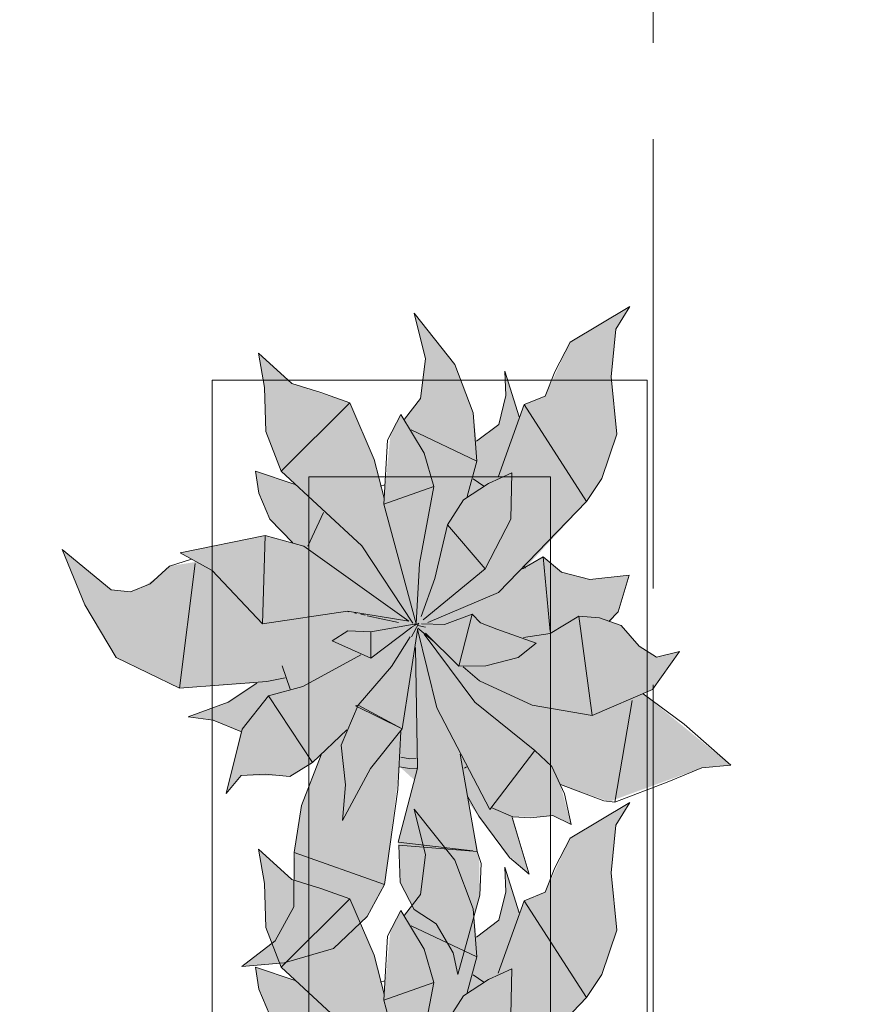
# Model space of a CAD drawing. Header units: millimetres. Extents: x -14761 to 157739, y -22400 to 107990.
# Tile 175 of 190: x 120194 to 121076, y 31477 to 32495. Entities that reach past the tile are written whole.
import ezdxf

# ---------------------------------------------------------------- set-up
doc = ezdxf.new("R2010")
doc.units = ezdxf.units.MM
doc.header["$MEASUREMENT"] = 0
doc.linetypes.add('Штриховая', pattern=[564.444447, 282.222223, -282.222223])
doc.layers.add('Интерьер - Мебель', color=7, linetype='Continuous')
doc.layers.add('Элемент Модели - Зона', color=7, linetype='Continuous')

msp = doc.modelspace()

# ---------------------------------------------------------------- hatches: boundary and pattern name
at = {"layer": 'Интерьер - Мебель', "linetype": 'Continuous', "lineweight": 0, "true_color": 0xffffff}
for points in [[(120238.1, 31947), (120261.6, 31889.7), (120294.1, 31835.4), (120359.5, 31803.6), (120439.5, 31808.9), (120411.7, 31790.2), (120368.7, 31774.1), (120394.5, 31770.5), (120423.1, 31758.8), (120408, 31694.7), (120423.5, 31713.3), (120466.4, 31713), (120473.9, 31712.4), (120497.3, 31726.7), (120506.3, 31734.8), (120485.8, 31680.9), (120479.3, 31640.1), (120477.9, 31584), (120458.8, 31542.3), (120424.1, 31515.8), (120467.9, 31519.6), (120519.1, 31534.3), (120553.8, 31567.6), (120571.8, 31600.6), (120587.5, 31722.4), (120602.8, 31708.5), (120586.1, 31644.4), (120588.1, 31602.5), (120602.5, 31574.7), (120625.2, 31559.8), (120642.8, 31529.7), (120647.6, 31507.4), (120670.4, 31589.6), (120669.7, 31628.6), (120658.9, 31685.1), (120697.5, 31633.3), (120721.5, 31611.2), (120704.6, 31670.5), (120734.5, 31670.7), (120746.1, 31671.9), (120764.9, 31662.5), (120753.8, 31704), (120804.4, 31686.3), (120900.1, 31721.2), (120930.1, 31724), (120839.6, 31797.9), (120849.3, 31802.1), (120877, 31841.6), (120853.2, 31835.7), (120835.4, 31847.1), (120816.9, 31868.4), (120805.6, 31872.4), (120813.8, 31882.7), (120825.2, 31920.5), (120784.4, 31915.9), (120754.9, 31923.5), (120736.1, 31939.6), (120717.4, 31927.8), (120781, 31996.6), (120796.8, 32020.4), (120812.1, 32066.2), (120806.3, 32125.7), (120811.1, 32175), (120825.6, 32198.4), (120763.8, 32161.5), (120738.1, 32105.6), (120716.3, 32096.9), (120711.3, 32084.2), (120696.3, 32131.4), (120697.5, 32106.2), (120690, 32076.5), (120667.1, 32059.1), (120663.7, 32088.5), (120644.6, 32138.6), (120602.5, 32191.6), (120614.1, 32144.2), (120608.9, 32103.3), (120592.6, 32082), (120588.8, 32086.7), (120578, 32065.9), (120571.4, 32000.1), (120561.1, 32040.3), (120536, 32098.7), (120476, 32118.7), (120441.3, 32150.2), (120447.5, 32114.7), (120449, 32069.1), (120464.7, 32028.1), (120479.2, 32014.4), (120438.2, 32028.2), (120441.7, 32005.4), (120453.1, 31978.4), (120476.9, 31954.1), (120448.3, 31961.5), (120360.2, 31943.5), (120376.8, 31934.3), (120349.2, 31929.8), (120339.3, 31920.6), (120323, 31908.9), (120308.9, 31903.2), (120288.9, 31905.3)], [(120238.1, 31433.9), (120261.6, 31376.7), (120294.1, 31322.4), (120359.5, 31290.5), (120439.5, 31295.9), (120411.7, 31277.1), (120368.7, 31261.1), (120394.5, 31257.4), (120423.1, 31245.8), (120408, 31181.6), (120423.5, 31200.3), (120466.4, 31200), (120473.9, 31199.4), (120497.3, 31213.7), (120506.3, 31221.7), (120485.8, 31167.8), (120479.3, 31127.1), (120477.9, 31071), (120458.8, 31029.2), (120424.1, 31002.8), (120467.9, 31006.6), (120519.1, 31021.3), (120553.8, 31054.6), (120571.8, 31087.6), (120587.5, 31209.4), (120602.8, 31195.5), (120586.1, 31131.4), (120588.1, 31089.4), (120602.5, 31061.6), (120625.2, 31046.8), (120642.8, 31016.6), (120647.6, 30994.3), (120670.4, 31076.6), (120669.7, 31115.6), (120658.9, 31172), (120697.5, 31120.3), (120721.5, 31098.1), (120704.6, 31157.4), (120734.5, 31157.7), (120746.1, 31158.8), (120764.9, 31149.5), (120753.8, 31190.9), (120804.4, 31173.2), (120900.1, 31208.2), (120930.1, 31211), (120839.6, 31284.9), (120849.3, 31289), (120877, 31328.6), (120853.2, 31322.7), (120835.4, 31334), (120816.9, 31355.3), (120805.6, 31359.4), (120813.8, 31369.7), (120825.2, 31407.4), (120784.4, 31402.9), (120754.9, 31410.4), (120736.1, 31426.6), (120717.4, 31414.8), (120781, 31483.6), (120796.8, 31507.4), (120812.1, 31553.2), (120806.3, 31612.7), (120811.1, 31661.9), (120825.6, 31685.3), (120763.8, 31648.5), (120738.1, 31592.5), (120716.3, 31583.8), (120711.3, 31571.1), (120696.3, 31618.3), (120697.5, 31593.1), (120690, 31563.5), (120667.1, 31546.1), (120663.7, 31575.5), (120644.6, 31625.6), (120602.5, 31678.6), (120614.1, 31631.2), (120608.9, 31590.3), (120592.6, 31568.9), (120588.8, 31573.6), (120578, 31552.9), (120571.4, 31487), (120561.1, 31527.3), (120536, 31585.7), (120476, 31605.6), (120441.3, 31637.1), (120447.5, 31601.6), (120449, 31556.1), (120464.7, 31515.1), (120479.2, 31501.3), (120438.2, 31515.1), (120441.7, 31492.4), (120453.1, 31465.4), (120476.9, 31441.1), (120448.3, 31448.5), (120360.2, 31430.5), (120376.8, 31421.3), (120349.2, 31416.7), (120339.3, 31407.6), (120323, 31395.8), (120308.9, 31390.2), (120288.9, 31392.3)]]:
    msp.add_hatch(color=7, dxfattribs=at).paths.add_polyline_path(points)

# ---------------------------------------------------------------- linework, layer by layer
at = {"layer": 'Интерьер - Мебель', "color": 7, "linetype": 'Continuous', "lineweight": 15}
for p, q in [((120763.8, 32161.5), (120825.6, 32198.4)), ((120763.8, 32161.5), (120825.6, 32198.4)), ((120811.1, 32175), (120825.6, 32198.4)), ((120811.1, 32175), (120825.6, 32198.4)), ((120602.5, 32191.6), (120614.1, 32144.2)), ((120602.5, 32191.6), (120644.6, 32138.6)), ((120602.5, 32191.6), (120614.1, 32144.2)), ((120602.5, 32191.6), (120644.6, 32138.6)), ((120806.3, 32125.7), (120811.1, 32175)), ((120806.3, 32125.7), (120811.1, 32175)), ((120748, 32130.9), (120763.8, 32161.5)), ((120748, 32130.9), (120763.8, 32161.5)), ((120441.3, 32150.2), (120447.5, 32114.7)), ((120441.3, 32150.2), (120476, 32118.7)), ((120441.3, 32150.2), (120447.5, 32114.7)), ((120441.3, 32150.2), (120476, 32118.7)), ((120608.9, 32103.3), (120614.1, 32144.2)), ((120608.9, 32103.3), (120614.1, 32144.2)), ((120644.6, 32138.6), (120663.7, 32088.5)), ((120644.6, 32138.6), (120663.7, 32088.5)), ((120696.3, 32131.4), (120697.5, 32106.2)), ((120696.3, 32131.4), (120711.3, 32084.2)), ((120696.3, 32131.4), (120697.5, 32106.2)), ((120696.3, 32131.4), (120711.3, 32084.2)), ((120738.1, 32105.6), (120748, 32130.9)), ((120738.1, 32105.6), (120748, 32130.9)), ((120806.3, 32125.7), (120812.1, 32066.2)), ((120806.3, 32125.7), (120812.1, 32066.2)), ((120393.5, 32122.2), (120393.5, 30622.2)), ((120843.5, 32122.2), (120393.5, 32122.2)), ((120447.5, 32114.7), (120449, 32069.1)), ((120447.5, 32114.7), (120449, 32069.1)), ((120476, 32118.7), (120505.8, 32109.5)), ((120476, 32118.7), (120505.8, 32109.5)), ((120843.5, 30622.2), (120843.5, 32122.2)), ((120505.8, 32109.5), (120536, 32098.7)), ((120505.8, 32109.5), (120536, 32098.7)), ((120592.6, 32082), (120608.9, 32103.3)), ((120592.6, 32082), (120608.9, 32103.3)), ((120690, 32076.5), (120697.5, 32106.2)), ((120690, 32076.5), (120697.5, 32106.2)), ((120716.3, 32096.9), (120738.1, 32105.6)), ((120716.3, 32096.9), (120738.1, 32105.6)), ((120464.7, 32028.1), (120536, 32098.7)), ((120464.7, 32028.1), (120536, 32098.7)), ((120536, 32098.7), (120561.1, 32040.3)), ((120536, 32098.7), (120561.1, 32040.3)), ((120689.4, 32021.9), (120716.3, 32096.9)), ((120689.4, 32021.9), (120716.3, 32096.9)), ((120716.3, 32096.9), (120781, 31996.6)), ((120716.3, 32096.9), (120781, 31996.6)), ((120575, 32060.1), (120588.8, 32086.7)), ((120575, 32060.1), (120588.8, 32086.7)), ((120588.8, 32086.7), (120612.7, 32046.6)), ((120588.8, 32086.7), (120612.7, 32046.6)), ((120663.7, 32088.5), (120667.4, 32038.6)), ((120663.7, 32088.5), (120667.4, 32038.6)), ((120667.1, 32059.1), (120690, 32076.5)), ((120667.1, 32059.1), (120690, 32076.5)), ((120449, 32069.1), (120464.7, 32028.1)), ((120449, 32069.1), (120464.7, 32028.1)), ((120599.5, 32070.9), (120667.4, 32038.6)), ((120599.5, 32070.9), (120667.4, 32038.6)), ((120796.8, 32020.4), (120812.1, 32066.2)), ((120796.8, 32020.4), (120812.1, 32066.2)), ((120571, 31994.1), (120575, 32060.1)), ((120571, 31994.1), (120575, 32060.1)), ((120612.7, 32046.6), (120622.9, 32012.4)), ((120612.7, 32046.6), (120622.9, 32012.4)), ((120561.1, 32040.3), (120571.4, 32000.1)), ((120561.1, 32040.3), (120571.4, 32000.1)), ((120657.3, 32002), (120667.4, 32038.6)), ((120657.3, 32002), (120667.4, 32038.6)), ((120438.2, 32028.2), (120441.7, 32005.4)), ((120438.2, 32028.2), (120479.2, 32014.4)), ((120438.2, 32028.2), (120441.7, 32005.4)), ((120438.2, 32028.2), (120479.2, 32014.4)), ((120464.7, 32028.1), (120548.2, 31951)), ((120464.7, 32028.1), (120548.2, 31951)), ((120493.5, 32022.2), (120493.5, 30722.2)), ((120743.5, 32022.2), (120493.5, 32022.2)), ((120679.4, 32015.2), (120703.5, 32026.3)), ((120679.4, 32015.2), (120703.5, 32026.3)), ((120702.7, 31978.3), (120703.5, 32026.3)), ((120702.7, 31978.3), (120703.5, 32026.3)), ((120743.5, 30722.2), (120743.5, 32022.2)), ((120567.8, 32012.7), (120572.2, 32014.1)), ((120567.8, 32012.7), (120572.2, 32014.1)), ((120571, 31994.1), (120622.9, 32012.4)), ((120571, 31994.1), (120622.9, 32012.4)), ((120607.9, 31932.6), (120622.9, 32012.4)), ((120607.9, 31932.6), (120622.9, 32012.4)), ((120653.7, 31998.4), (120679.4, 32015.2)), ((120653.7, 31998.4), (120679.4, 32015.2)), ((120663.4, 32020.2), (120674.5, 32012.5)), ((120663.4, 32020.2), (120674.5, 32012.5)), ((120781, 31996.6), (120796.8, 32020.4)), ((120781, 31996.6), (120796.8, 32020.4)), ((120441.7, 32005.4), (120453.1, 31978.4)), ((120441.7, 32005.4), (120453.1, 31978.4)), ((120571, 31994.1), (120604.6, 31870.2)), ((120571, 31994.1), (120604.6, 31870.2)), ((120637, 31972.6), (120653.7, 31998.4)), ((120637, 31972.6), (120653.7, 31998.4)), ((120689.7, 31902.6), (120781, 31996.6)), ((120689.7, 31902.6), (120781, 31996.6)), ((120492.6, 31950.5), (120508.6, 31985.2)), ((120492.6, 31950.5), (120508.6, 31985.2)), ((120453.1, 31978.4), (120476.9, 31954.1)), ((120453.1, 31978.4), (120476.9, 31954.1)), ((120623.8, 31917.2), (120637, 31972.6)), ((120623.8, 31917.2), (120637, 31972.6)), ((120637, 31972.6), (120676, 31927.2)), ((120637, 31972.6), (120676, 31927.2)), ((120676, 31927.2), (120702.7, 31978.3)), ((120676, 31927.2), (120702.7, 31978.3)), ((120360.2, 31943.5), (120448.3, 31961.5)), ((120360.2, 31943.5), (120448.3, 31961.5)), ((120445.6, 31870.3), (120448.3, 31961.5)), ((120445.6, 31870.3), (120448.3, 31961.5)), ((120448.3, 31961.5), (120488.3, 31950.5)), ((120448.3, 31961.5), (120488.3, 31950.5)), ((120488.3, 31950.5), (120597, 31872.9)), ((120488.3, 31950.5), (120597, 31872.9)), ((120548.2, 31951), (120601, 31870.9)), ((120548.2, 31951), (120601, 31870.9)), ((120238.1, 31947), (120261.6, 31889.7)), ((120238.1, 31947), (120288.9, 31905.3)), ((120238.1, 31947), (120261.6, 31889.7)), ((120238.1, 31947), (120288.9, 31905.3)), ((120360.2, 31943.5), (120393.4, 31925.2)), ((120360.2, 31943.5), (120393.4, 31925.2)), ((120349.2, 31929.8), (120372, 31937.1)), ((120349.2, 31929.8), (120372, 31937.1)), ((120359.5, 31803.6), (120375.8, 31932.6)), ((120359.5, 31803.6), (120375.8, 31932.6)), ((120604.6, 31870.2), (120607.9, 31932.6)), ((120604.6, 31870.2), (120607.9, 31932.6)), ((120714.7, 31927), (120736.1, 31939.6)), ((120714.7, 31927), (120736.1, 31939.6)), ((120716.5, 31930.6), (120717.4, 31927.8)), ((120716.5, 31930.6), (120717.4, 31927.8)), ((120736.1, 31939.6), (120743.4, 31862.4)), ((120736.1, 31939.6), (120754.9, 31923.5)), ((120736.1, 31939.6), (120743.4, 31862.4)), ((120736.1, 31939.6), (120754.9, 31923.5)), ((120329.4, 31911.5), (120349.2, 31929.8)), ((120329.4, 31911.5), (120349.2, 31929.8)), ((120393.4, 31925.2), (120445.6, 31870.3)), ((120393.4, 31925.2), (120445.6, 31870.3)), ((120611.8, 31874.4), (120676, 31927.2)), ((120611.8, 31874.4), (120676, 31927.2)), ((120754.9, 31923.5), (120784.4, 31915.9)), ((120754.9, 31923.5), (120784.4, 31915.9)), ((120784.4, 31915.9), (120825.2, 31920.5)), ((120784.4, 31915.9), (120825.2, 31920.5)), ((120813.8, 31882.7), (120825.2, 31920.5)), ((120813.8, 31882.7), (120825.2, 31920.5)), ((120308.9, 31903.2), (120329.4, 31911.5)), ((120308.9, 31903.2), (120329.4, 31911.5)), ((120609.7, 31877.7), (120623.8, 31917.2)), ((120609.7, 31877.7), (120623.8, 31917.2)), ((120288.9, 31905.3), (120308.9, 31903.2)), ((120288.9, 31905.3), (120308.9, 31903.2)), ((120616.5, 31871.7), (120689.7, 31902.6)), ((120616.5, 31871.7), (120689.7, 31902.6)), ((120261.6, 31889.7), (120294.1, 31835.4)), ((120261.6, 31889.7), (120294.1, 31835.4)), ((120445.6, 31870.3), (120533.5, 31883.2)), ((120445.6, 31870.3), (120533.5, 31883.2)), ((120533.5, 31883.2), (120597, 31872.9)), ((120533.5, 31883.2), (120597, 31872.9)), ((120533.9, 31882.9), (120535, 31882.7)), ((120533.9, 31882.9), (120535, 31882.7)), ((120540.6, 31881.4), (120542.8, 31881)), ((120540.6, 31881.4), (120542.8, 31881)), ((120547.3, 31880), (120551.8, 31879)), ((120547.3, 31880), (120551.8, 31879)), ((120634, 31869.4), (120662.4, 31880.2)), ((120634, 31869.4), (120662.4, 31880.2)), ((120648.8, 31826.4), (120662.4, 31880.2)), ((120648.8, 31826.4), (120662.4, 31880.2)), ((120662.4, 31880.2), (120671.3, 31871.1)), ((120662.4, 31880.2), (120671.3, 31871.1)), ((120803.9, 31872.5), (120813.8, 31882.7)), ((120803.9, 31872.5), (120813.8, 31882.7)), ((120554, 31878.5), (120586.3, 31871.5)), ((120554, 31878.5), (120586.3, 31871.5)), ((120557.6, 31861.9), (120604.6, 31870.2)), ((120557.6, 31861.9), (120604.6, 31870.2)), ((120599.8, 31856.8), (120607.2, 31870.7)), ((120599.8, 31856.8), (120607.2, 31870.7)), ((120600.6, 31867.1), (120607.2, 31870.7)), ((120600.6, 31867.1), (120607.2, 31870.7)), ((120601.8, 31869.7), (120604, 31869.2)), ((120601.8, 31869.7), (120604, 31869.2)), ((120603.5, 31869.3), (120604.6, 31870.2)), ((120603.5, 31869.3), (120604.6, 31870.2)), ((120610.1, 31870.1), (120634, 31869.4)), ((120610.1, 31870.1), (120634, 31869.4)), ((120671.3, 31871.1), (120688.1, 31864.6)), ((120671.3, 31871.1), (120688.1, 31864.6)), ((120743.4, 31860.1), (120773, 31878.2)), ((120743.4, 31860.1), (120773, 31878.2)), ((120773, 31878.2), (120786.7, 31775.2)), ((120773, 31878.2), (120794.3, 31876.5)), ((120773, 31878.2), (120786.7, 31775.2)), ((120773, 31878.2), (120794.3, 31876.5)), ((120794.3, 31876.5), (120816.9, 31868.4)), ((120794.3, 31876.5), (120816.9, 31868.4)), ((120517.7, 31852.6), (120533.7, 31862.8)), ((120517.7, 31852.6), (120533.7, 31862.8)), ((120533.7, 31862.8), (120557.6, 31861.9)), ((120533.7, 31862.8), (120557.6, 31861.9)), ((120557.6, 31861.9), (120557.8, 31834.7)), ((120557.6, 31861.9), (120557.8, 31834.7)), ((120557.8, 31834.7), (120600.1, 31866.8)), ((120557.8, 31834.7), (120600.1, 31866.8)), ((120590.2, 31761.6), (120606.1, 31863.7)), ((120590.2, 31761.6), (120606.1, 31863.7)), ((120606, 31864.6), (120626, 31783.3)), ((120606, 31864.6), (120626, 31783.3)), ((120606.3, 31868.6), (120614.2, 31866.7)), ((120606.3, 31868.6), (120614.2, 31866.7)), ((120606.3, 31865.8), (120623.2, 31851.4)), ((120606.3, 31865.8), (120623.2, 31851.4)), ((120612.7, 31859.4), (120665.2, 31789.1)), ((120612.7, 31859.4), (120665.2, 31789.1)), ((120614.4, 31860.5), (120648.8, 31826.4)), ((120614.4, 31860.5), (120648.8, 31826.4)), ((120688.1, 31864.6), (120728.7, 31850.3)), ((120688.1, 31864.6), (120728.7, 31850.3)), ((120715.8, 31855.9), (120743.4, 31860.1)), ((120715.8, 31855.9), (120743.4, 31860.1)), ((120816.9, 31868.4), (120835.4, 31847.1)), ((120816.9, 31868.4), (120835.4, 31847.1)), ((120517.7, 31852.6), (120557.8, 31834.7)), ((120517.7, 31852.6), (120557.8, 31834.7)), ((120579.2, 31826.2), (120598.4, 31856.6)), ((120579.2, 31826.2), (120598.4, 31856.6)), ((120710.1, 31835.5), (120728.7, 31850.3)), ((120710.1, 31835.5), (120728.7, 31850.3)), ((120603.9, 31845.8), (120606, 31720.9)), ((120603.9, 31845.8), (120606, 31720.9)), ((120835.4, 31847.1), (120853.2, 31835.7)), ((120835.4, 31847.1), (120853.2, 31835.7)), ((120849.3, 31802.1), (120877, 31841.6)), ((120849.3, 31802.1), (120877, 31841.6)), ((120853.2, 31835.7), (120877, 31841.6)), ((120853.2, 31835.7), (120877, 31841.6)), ((120294.1, 31835.4), (120359.5, 31803.6)), ((120294.1, 31835.4), (120359.5, 31803.6)), ((120487.4, 31805.4), (120547.3, 31838)), ((120487.4, 31805.4), (120547.3, 31838)), ((120676.6, 31826.8), (120710.1, 31835.5)), ((120676.6, 31826.8), (120710.1, 31835.5)), ((120465.8, 31826.6), (120474.1, 31802.7)), ((120465.8, 31826.6), (120474.1, 31802.7)), ((120544.5, 31786.2), (120579.2, 31826.2)), ((120544.5, 31786.2), (120579.2, 31826.2)), ((120648.8, 31826.4), (120676.6, 31826.8)), ((120648.8, 31826.4), (120676.6, 31826.8)), ((120653.3, 31825.6), (120670.2, 31811.1)), ((120653.3, 31825.6), (120670.2, 31811.1)), ((120359.5, 31803.6), (120450.1, 31810.4)), ((120359.5, 31803.6), (120450.1, 31810.4)), ((120410.1, 31789.1), (120439.5, 31808.9)), ((120410.1, 31789.1), (120439.5, 31808.9)), ((120450.1, 31810.4), (120469.1, 31814.4)), ((120450.1, 31810.4), (120469.1, 31814.4)), ((120670.2, 31811.1), (120724.5, 31785.9)), ((120670.2, 31811.1), (120724.5, 31785.9)), ((120451.9, 31795.7), (120487.4, 31805.4)), ((120451.9, 31795.7), (120487.4, 31805.4)), ((120786.7, 31775.2), (120849.3, 31802.1)), ((120786.7, 31775.2), (120849.3, 31802.1)), ((120839.6, 31797.9), (120882, 31766.5)), ((120839.6, 31797.9), (120882, 31766.5)), ((120368.7, 31774.1), (120410.1, 31789.1)), ((120368.7, 31774.1), (120410.1, 31789.1)), ((120424.4, 31761.3), (120451.9, 31795.7)), ((120424.4, 31761.3), (120451.9, 31795.7)), ((120451.9, 31795.7), (120497.3, 31726.7)), ((120451.9, 31795.7), (120497.3, 31726.7)), ((120665.2, 31789.1), (120727.5, 31739.2)), ((120665.2, 31789.1), (120727.5, 31739.2)), ((120810.1, 31685.6), (120828.2, 31790.9)), ((120810.1, 31685.6), (120828.2, 31790.9)), ((120526.9, 31744.7), (120544.5, 31786.2)), ((120526.9, 31744.7), (120544.5, 31786.2)), ((120541.9, 31785.3), (120544.5, 31786.2)), ((120541.9, 31785.3), (120544.5, 31786.2)), ((120541.9, 31785.3), (120590.2, 31761.6)), ((120541.9, 31785.3), (120590.2, 31761.6)), ((120544.5, 31786.2), (120590.2, 31761.6)), ((120544.5, 31786.2), (120590.2, 31761.6)), ((120626, 31783.3), (120680.7, 31678.1)), ((120626, 31783.3), (120680.7, 31678.1)), ((120724.5, 31785.9), (120786.7, 31775.2)), ((120724.5, 31785.9), (120786.7, 31775.2)), ((120368.7, 31774.1), (120394.5, 31770.5)), ((120368.7, 31774.1), (120394.5, 31770.5)), ((120394.5, 31770.5), (120423.1, 31758.8)), ((120394.5, 31770.5), (120423.1, 31758.8)), ((120408, 31694.7), (120424.4, 31761.3)), ((120408, 31694.7), (120424.4, 31761.3)), ((120497.3, 31726.7), (120532.8, 31760.6)), ((120497.3, 31726.7), (120532.8, 31760.6)), ((120557.3, 31720.4), (120590.2, 31761.6)), ((120557.3, 31720.4), (120590.2, 31761.6)), ((120585.6, 31698.8), (120588.8, 31758.8)), ((120585.6, 31698.8), (120588.8, 31758.8)), ((120882, 31766.5), (120930.1, 31724)), ((120882, 31766.5), (120930.1, 31724)), ((120526.9, 31744.7), (120531.6, 31703.6)), ((120526.9, 31744.7), (120531.6, 31703.6)), ((120680.7, 31678.1), (120727.5, 31739.2)), ((120680.7, 31678.1), (120727.5, 31739.2)), ((120727.5, 31739.2), (120745, 31722.6)), ((120727.5, 31739.2), (120745, 31722.6)), ((120473.9, 31712.4), (120497.3, 31726.7)), ((120473.9, 31712.4), (120497.3, 31726.7)), ((120486, 31682.2), (120506.3, 31734.8)), ((120486, 31682.2), (120506.3, 31734.8)), ((120588.8, 31732.3), (120598, 31730.4)), ((120588.8, 31732.3), (120598, 31730.4)), ((120598, 31730.4), (120604.6, 31730.8)), ((120598, 31730.4), (120604.6, 31730.8)), ((120650.2, 31735.4), (120667.7, 31634.8)), ((120650.2, 31735.4), (120667.7, 31634.8)), ((120528.3, 31666.8), (120557.3, 31720.4)), ((120528.3, 31666.8), (120557.3, 31720.4)), ((120586.1, 31644.4), (120606, 31720.9)), ((120586.1, 31644.4), (120606, 31720.9)), ((120587.5, 31722.4), (120597.6, 31720.4)), ((120587.5, 31722.4), (120597.6, 31720.4)), ((120597.6, 31720.4), (120605.4, 31720.9)), ((120597.6, 31720.4), (120605.4, 31720.9)), ((120654.5, 31720.7), (120656.7, 31722.1)), ((120654.5, 31720.7), (120656.7, 31722.1)), ((120745, 31722.6), (120758, 31694.4)), ((120745, 31722.6), (120758, 31694.4)), ((120864.2, 31706.3), (120900.1, 31721.2)), ((120864.2, 31706.3), (120900.1, 31721.2)), ((120900.1, 31721.2), (120930.1, 31724)), ((120900.1, 31721.2), (120930.1, 31724)), ((120408, 31694.7), (120423.5, 31713.3)), ((120408, 31694.7), (120423.5, 31713.3)), ((120423.5, 31713.3), (120448.4, 31714.5)), ((120423.5, 31713.3), (120448.4, 31714.5)), ((120448.4, 31714.5), (120473.9, 31712.4)), ((120448.4, 31714.5), (120473.9, 31712.4)), ((120810.1, 31685.6), (120864.2, 31706.3)), ((120810.1, 31685.6), (120864.2, 31706.3)), ((120528.3, 31666.8), (120531.6, 31703.6)), ((120528.3, 31666.8), (120531.6, 31703.6)), ((120571.8, 31600.6), (120585.6, 31698.8)), ((120571.8, 31600.6), (120585.6, 31698.8)), ((120753.8, 31704), (120798.7, 31687)), ((120753.8, 31704), (120798.7, 31687)), ((120658.2, 31691.2), (120669.6, 31671.2)), ((120658.2, 31691.2), (120669.6, 31671.2)), ((120758, 31694.4), (120764.9, 31662.5)), ((120758, 31694.4), (120764.9, 31662.5)), ((120798.7, 31687), (120810.1, 31685.6)), ((120798.7, 31687), (120810.1, 31685.6)), ((120478.3, 31633.7), (120486, 31682.2)), ((120478.3, 31633.7), (120486, 31682.2)), ((120602.5, 31678.6), (120614.1, 31631.2)), ((120602.5, 31678.6), (120644.6, 31625.6)), ((120602.5, 31678.6), (120614.1, 31631.2)), ((120602.5, 31678.6), (120644.6, 31625.6)), ((120682.2, 31680.2), (120704.6, 31670.5)), ((120682.2, 31680.2), (120704.6, 31670.5)), ((120763.8, 31648.5), (120825.6, 31685.3)), ((120763.8, 31648.5), (120825.6, 31685.3)), ((120811.1, 31661.9), (120825.6, 31685.3)), ((120811.1, 31661.9), (120825.6, 31685.3)), ((120669.6, 31671.2), (120701.1, 31628.5)), ((120669.6, 31671.2), (120701.1, 31628.5)), ((120704, 31669.8), (120721.5, 31611.2)), ((120704, 31669.8), (120721.5, 31611.2)), ((120704.6, 31670.5), (120722.9, 31669.5)), ((120704.6, 31670.5), (120722.9, 31669.5)), ((120722.9, 31669.5), (120746.1, 31671.9)), ((120722.9, 31669.5), (120746.1, 31671.9)), ((120746.1, 31671.9), (120764.9, 31662.5)), ((120746.1, 31671.9), (120764.9, 31662.5)), ((120806.3, 31612.7), (120811.1, 31661.9)), ((120806.3, 31612.7), (120811.1, 31661.9)), ((120748, 31617.9), (120763.8, 31648.5)), ((120748, 31617.9), (120763.8, 31648.5)), ((120441.3, 31637.1), (120447.5, 31601.6)), ((120441.3, 31637.1), (120476, 31605.6)), ((120441.3, 31637.1), (120447.5, 31601.6)), ((120441.3, 31637.1), (120476, 31605.6)), ((120586.1, 31644.4), (120663.2, 31635.3)), ((120586.1, 31644.4), (120663.2, 31635.3)), ((120586.8, 31641.2), (120588.1, 31602.5)), ((120586.8, 31641.2), (120667.7, 31634.8)), ((120586.8, 31641.2), (120588.1, 31602.5)), ((120586.8, 31641.2), (120667.7, 31634.8)), ((120667.7, 31634.8), (120671.7, 31622.4)), ((120667.7, 31634.8), (120671.7, 31622.4)), ((120477.8, 31577.3), (120478.3, 31633.7)), ((120477.8, 31577.3), (120478.3, 31633.7)), ((120478.3, 31633.7), (120571.8, 31600.6)), ((120478.3, 31633.7), (120571.8, 31600.6)), ((120608.9, 31590.3), (120614.1, 31631.2)), ((120608.9, 31590.3), (120614.1, 31631.2)), ((120644.6, 31625.6), (120663.7, 31575.5)), ((120644.6, 31625.6), (120663.7, 31575.5)), ((120701.1, 31628.5), (120721.5, 31611.2)), ((120701.1, 31628.5), (120721.5, 31611.2)), ((120670.4, 31589.6), (120671.7, 31622.4)), ((120670.4, 31589.6), (120671.7, 31622.4)), ((120696.3, 31618.3), (120697.5, 31593.1)), ((120696.3, 31618.3), (120711.3, 31571.1)), ((120696.3, 31618.3), (120697.5, 31593.1)), ((120696.3, 31618.3), (120711.3, 31571.1)), ((120738.1, 31592.5), (120748, 31617.9)), ((120738.1, 31592.5), (120748, 31617.9)), ((120476, 31605.6), (120505.8, 31596.4)), ((120476, 31605.6), (120505.8, 31596.4)), ((120806.3, 31612.7), (120812.1, 31553.2)), ((120806.3, 31612.7), (120812.1, 31553.2)), ((120447.5, 31601.6), (120449, 31556.1)), ((120447.5, 31601.6), (120449, 31556.1)), ((120505.8, 31596.4), (120536, 31585.7)), ((120505.8, 31596.4), (120536, 31585.7)), ((120553.8, 31567.6), (120571.8, 31600.6)), ((120553.8, 31567.6), (120571.8, 31600.6)), ((120588.1, 31602.5), (120602.5, 31574.7)), ((120588.1, 31602.5), (120602.5, 31574.7)), ((120464.7, 31515.1), (120536, 31585.7)), ((120464.7, 31515.1), (120536, 31585.7)), ((120536, 31585.7), (120561.1, 31527.3)), ((120536, 31585.7), (120561.1, 31527.3)), ((120592.6, 31568.9), (120608.9, 31590.3)), ((120592.6, 31568.9), (120608.9, 31590.3)), ((120647.6, 31507.4), (120670.4, 31589.6)), ((120647.6, 31507.4), (120670.4, 31589.6)), ((120689.4, 31508.8), (120716.3, 31583.8)), ((120689.4, 31508.8), (120716.3, 31583.8)), ((120690, 31563.5), (120697.5, 31593.1)), ((120690, 31563.5), (120697.5, 31593.1)), ((120716.3, 31583.8), (120738.1, 31592.5)), ((120716.3, 31583.8), (120738.1, 31592.5)), ((120716.3, 31583.8), (120781, 31483.6)), ((120716.3, 31583.8), (120781, 31483.6)), ((120458.8, 31542.3), (120477.8, 31577.3)), ((120458.8, 31542.3), (120477.8, 31577.3)), ((120575, 31547), (120588.8, 31573.6)), ((120575, 31547), (120588.8, 31573.6)), ((120588.8, 31573.6), (120612.7, 31533.6)), ((120588.8, 31573.6), (120612.7, 31533.6)), ((120602.5, 31574.7), (120625.2, 31559.8)), ((120602.5, 31574.7), (120625.2, 31559.8)), ((120663.7, 31575.5), (120667.4, 31525.6)), ((120663.7, 31575.5), (120667.4, 31525.6)), ((120519.1, 31534.3), (120553.8, 31567.6)), ((120519.1, 31534.3), (120553.8, 31567.6)), ((120667.1, 31546.1), (120690, 31563.5)), ((120667.1, 31546.1), (120690, 31563.5)), ((120449, 31556.1), (120464.7, 31515.1)), ((120449, 31556.1), (120464.7, 31515.1)), ((120599.5, 31557.8), (120667.4, 31525.6)), ((120599.5, 31557.8), (120667.4, 31525.6)), ((120625.2, 31559.8), (120642.8, 31529.7)), ((120625.2, 31559.8), (120642.8, 31529.7)), ((120571, 31481), (120575, 31547)), ((120571, 31481), (120575, 31547)), ((120796.8, 31507.4), (120812.1, 31553.2)), ((120796.8, 31507.4), (120812.1, 31553.2)), ((120424.1, 31515.8), (120458.8, 31542.3)), ((120424.1, 31515.8), (120458.8, 31542.3)), ((120467.9, 31519.6), (120519.1, 31534.3)), ((120467.9, 31519.6), (120519.1, 31534.3)), ((120612.7, 31533.6), (120622.9, 31499.3)), ((120612.7, 31533.6), (120622.9, 31499.3)), ((120561.1, 31527.3), (120571.4, 31487)), ((120561.1, 31527.3), (120571.4, 31487)), ((120642.8, 31529.7), (120647.6, 31507.4)), ((120642.8, 31529.7), (120647.6, 31507.4)), ((120657.3, 31488.9), (120667.4, 31525.6)), ((120657.3, 31488.9), (120667.4, 31525.6)), ((120424.1, 31515.8), (120467.9, 31519.6)), ((120424.1, 31515.8), (120467.9, 31519.6)), ((120438.2, 31515.1), (120441.7, 31492.4)), ((120438.2, 31515.1), (120479.2, 31501.3)), ((120438.2, 31515.1), (120441.7, 31492.4)), ((120438.2, 31515.1), (120479.2, 31501.3)), ((120464.7, 31515.1), (120548.2, 31437.9)), ((120464.7, 31515.1), (120548.2, 31437.9)), ((120679.4, 31502.1), (120703.5, 31513.3)), ((120679.4, 31502.1), (120703.5, 31513.3)), ((120702.7, 31465.3), (120703.5, 31513.3)), ((120702.7, 31465.3), (120703.5, 31513.3)), ((120663.4, 31507.2), (120674.5, 31499.5)), ((120663.4, 31507.2), (120674.5, 31499.5)), ((120781, 31483.6), (120796.8, 31507.4)), ((120781, 31483.6), (120796.8, 31507.4)), ((120441.7, 31492.4), (120453.1, 31465.4)), ((120441.7, 31492.4), (120453.1, 31465.4)), ((120567.8, 31499.6), (120572.2, 31501)), ((120567.8, 31499.6), (120572.2, 31501)), ((120571, 31481), (120622.9, 31499.3)), ((120571, 31481), (120622.9, 31499.3)), ((120607.9, 31419.6), (120622.9, 31499.3)), ((120607.9, 31419.6), (120622.9, 31499.3)), ((120653.7, 31485.4), (120679.4, 31502.1)), ((120653.7, 31485.4), (120679.4, 31502.1)), ((120637, 31459.6), (120653.7, 31485.4)), ((120637, 31459.6), (120653.7, 31485.4)), ((120689.7, 31389.5), (120781, 31483.6)), ((120689.7, 31389.5), (120781, 31483.6)), ((120571, 31481), (120604.6, 31357.2)), ((120571, 31481), (120604.6, 31357.2))]:
    msp.add_line(p, q, dxfattribs=at)
at = {"layer": 'Элемент Модели - Зона', "color": 7, "linetype": 'Штриховая', "lineweight": 15, "flags": 128}
for points in [[(36150, 44957.4), (36110, 44957.4), (36110, 36320), (41880.3, 36320), (41880.3, 39141.6), (45142.5, 42405.1), (45156.7, 42391), (45156.7, 42420), (63300, 42420), (63300, 42400), (77399.7, 42400), (77399.7, 42420), (114081.4, 42420), (117316.7, 39176.5), (117320.1, 38841.9), (117320.1, 36305), (117360, 36305), (117360, 34300), (117120, 34300), (117120, 35700), (116700, 35700), (116700, 36100), (108300, 36100), (108300, 35700), (107700, 35700), (107700, 36100), (99320, 36100), (99320, 26970), (107700, 26970), (107700, 27650), (108300, 27650), (108300, 26460), (112380, 26460), (112380, 27370), (112500, 27370), (112500, 21180.1), (117120, 21180.1), (117120, 26250), (116650, 26250), (116650, 27750), (117120, 27750), (117120, 32800), (117360, 32800), (117360, 20150.1), (117120, 20150.1), (117120, 20940.1), (99320, 20940.1), (99320, 14650.1), (117120, 14650.1), (117120, 17700.1), (116700.1, 17700.1), (116700.1, 18325.6), (117120, 18325.6), (117120, 18650.1), (117360, 18650.1), (117360, 18320.1), (120850, 18320.1), (120850, 37205.1), (120238.9, 37205.1), (120238.9, 45000), (125700, 45000), (125700, 45300), (126300, 45300), (126300, 45000), (141025, 45000), (141025, 45100), (140125, 45100), (140125, 47500), (132700, 47500), (132700, 53680), (130530, 53680), (130530, 54300), (129182.9, 54300), (126300, 54300), (126300, 53700), (125700, 53700), (125700, 54212.5), (124799.8, 54212.5), (117300, 54212.5), (117300, 53700), (116700, 53700), (116700, 54212.5), (108300, 54212.5), (108300, 53700), (107700, 53700), (107700, 54212.5), (99300, 54212.5), (99300, 53700), (98700, 53700), (98700, 54212.5), (90650, 54212.5), (90650, 53700), (90050, 53700), (89950, 53700), (89950, 48632.8), (77450.1, 48632.8), (77450.1, 53800), (77450.1, 61690), (77460.1, 61690), (77460.1, 67850), (74720, 67850), (74720, 59730), (73964.5, 59730), (73964.5, 54212), (72300.1, 54212), (72300.1, 53700), (71700.1, 53700), (71700.1, 54212), (63300, 54212), (63300, 53700), (62700, 53700), (62700, 54212), (61025, 54212), (61025, 46500), (61025, 45000), (54300, 45000), (54300, 44700), (53700, 44700), (53700, 45000), (45300, 45000), (45300, 44700), (44700, 44700), (44700, 45000), (36750, 45000), (36750, 44700), (36150, 44700)], [(120850, 18309.2), (120850, 18300.1), (122410, 18300.1), (122410, 18320.1), (125725, 18320.1), (125725, 24100), (125700, 24100), (125700, 25600), (125725, 25600), (125725, 26250), (125650, 26250), (125650, 27750), (125725, 27750), (125725, 28400), (125700, 28400), (125700, 29900), (125725, 29900), (125725, 35700), (125700, 35700), (125700, 36300), (126300, 36300), (126300, 35825), (134700, 35825), (134700, 36300), (135300, 36300), (135300, 35825), (141025, 35825), (141025, 45000), (138380.7, 45000), (135300, 45000), (135300, 44700), (134700, 44700), (134700, 45000), (126300, 45000), (126300, 44700), (125700, 44700), (125700, 45000), (122696.3, 45000), (122696.3, 42752.3), (124332.5, 42752.3), (124332.5, 39578.1), (122696.3, 39578.1), (122696.3, 37205.1), (120850, 37205.1)]]:
    msp.add_lwpolyline(points, close=True, dxfattribs=at)

doc.saveas('drawing.dxf')
